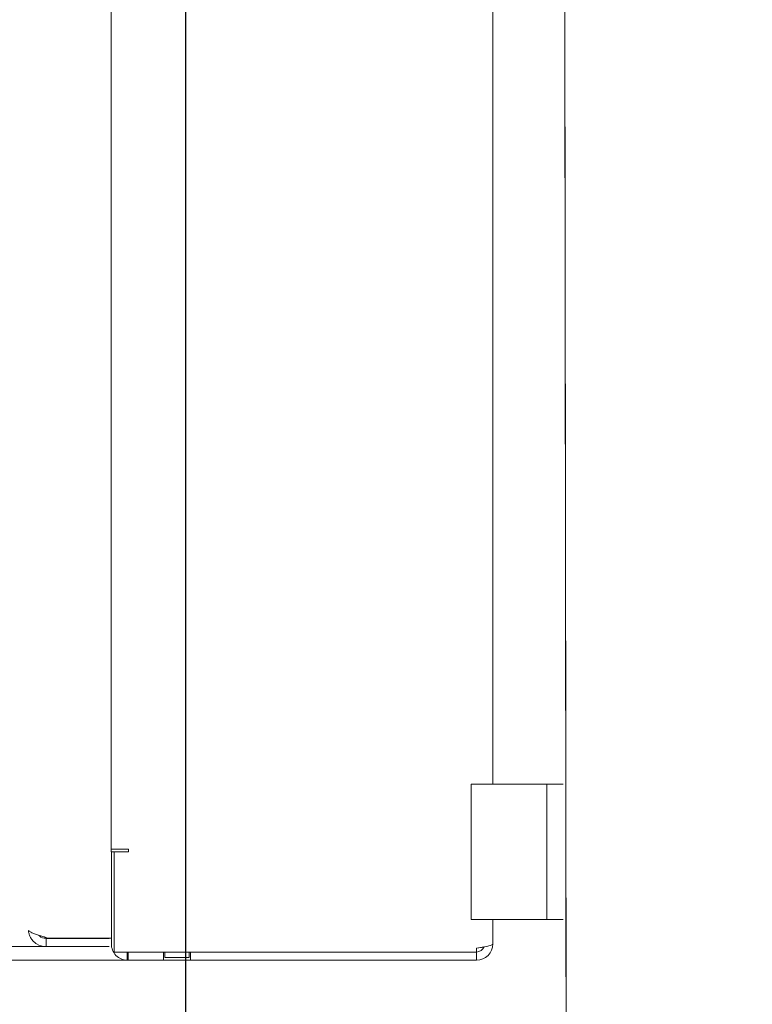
# Model space of a CAD drawing. Header units: millimetres. Extents: x 11681 to 15516, y 25095 to 29743.
# Tile 59 of 96: x 12894 to 12908, y 27865 to 27883. Entities that reach past the tile are written whole.
import ezdxf
from ezdxf.lldxf.tags import DXFTag

# ---------------------------------------------------------------- set-up
doc = ezdxf.new("R2010")
doc.units = ezdxf.units.MM
doc.linetypes.add('Wipeout_Contour', pattern=[100, 0, -100])
doc.layers.add('00 - nowa technologia myjni_Nr_pióra__95', color=7, linetype='Continuous', lineweight=20, true_color=0x7c7c7c)
doc.layers.add('420-K Ściany_Nr_pióra__95', color=7, linetype='Continuous', lineweight=13, true_color=0x7c7c7c)
doc.layers.add('420-K Ściany', color=7, linetype='Continuous')
doc.layers.add('IS_Zimna_woda', color=5, linetype='SOLID', lineweight=30)
doc.layers.add('XREF', color=8, linetype='Continuous', lineweight=9)
tags = doc.linetypes.add('SOLID', pattern=[10, 10, 0]).pattern_tags.tags
tags[6:7] = [DXFTag(74, 4), DXFTag(75, 0), DXFTag(340, '0'), DXFTag(46, 0.0), DXFTag(50, 0.0), DXFTag(44, 0.0), DXFTag(45, 0.0)]
tags[4:5] = [DXFTag(74, 4), DXFTag(75, 0), DXFTag(340, '0'), DXFTag(46, 0.0), DXFTag(50, 0.0), DXFTag(44, 0.0), DXFTag(45, 0.0)]

# ---------------------------------------------------------------- blocks, each defined once
blk = doc.blocks.new('parter 2025.10.15')
at = {"layer": '00 - nowa technologia myjni_Nr_pióra__95', "color": 8, "linetype": 'Continuous', "lineweight": 5}
for p, q in [((613.635, 2477.003), (613.635, 2517.003)), ((620.691, 2478.253), (620.691, 2515.753)), ((620.491, 2478.253), (620.291, 2478.253)), ((620.291, 2475.753), (620.291, 2478.253)), ((620.491, 2478.253), (621.641, 2478.253)), ((621.641, 2478.253), (621.691, 2478.253)), ((621.691, 2478.253), (621.691, 2477.793)), ((621.991, 2478.253), (621.691, 2478.253)), ((621.691, 2477.345), (621.691, 2477.793)), ((621.691, 2477.345), (621.691, 2476.66)), ((613.954, 2477.053), (613.635, 2477.053)), ((613.639, 2475.303), (613.639, 2477.003)), ((613.639, 2477.003), (613.691, 2477.003)), ((613.691, 2475.153), (613.691, 2477.003)), ((613.954, 2477.003), (613.691, 2477.003)), ((613.954, 2477.053), (613.954, 2477.003)), ((621.691, 2476.213), (621.691, 2476.66)), ((621.691, 2476.213), (621.691, 2475.753)), ((620.491, 2475.753), (620.291, 2475.753)), ((620.491, 2475.753), (621.641, 2475.753)), ((620.657, 2475.753), (620.591, 2475.753)), ((620.691, 2475.303), (620.691, 2475.753)), ((621.641, 2475.753), (621.691, 2475.753)), ((621.691, 2475.753), (621.991, 2475.753)), ((612.335, 2475.45), (612.288, 2475.465)), ((612.39, 2475.434), (612.335, 2475.45)), ((612.398, 2475.431), (612.39, 2475.434)), ((612.467, 2475.41), (612.398, 2475.431)), ((612.433, 2475.41), (612.398, 2475.431)), ((612.398, 2475.431), (612.398, 2475.431)), ((604.624, 2475.253), (612.431, 2475.253)), ((612.431, 2475.253), (612.431, 2475.403)), ((612.431, 2475.403), (613.599, 2475.403)), ((612.431, 2475.253), (613.599, 2475.253)), ((612.467, 2475.41), (612.433, 2475.41)), ((612.467, 2475.41), (613.635, 2475.41)), ((620.391, 2475.153), (613.691, 2475.153)), ((613.931, 2475.153), (613.931, 2475.003)), ((613.947, 2475.153), (613.947, 2475.003)), ((614.241, 2475.153), (614.629, 2475.153)), ((614.604, 2475.003), (614.604, 2475.153)), ((614.629, 2475.053), (614.629, 2475.153)), ((615.08, 2475.153), (615.13, 2475.153)), ((615.08, 2475.153), (615.08, 2475.053)), ((615.104, 2475.153), (615.104, 2475.003)), ((620.391, 2475.224), (620.391, 2475.153)), ((620.391, 2475.153), (620.391, 2475.003)), ((606.051, 2475.003), (613.931, 2475.003)), ((613.947, 2475.003), (613.931, 2475.003)), ((613.947, 2475.003), (614.604, 2475.003)), ((615.104, 2475.003), (614.604, 2475.003)), ((615.08, 2475.053), (614.629, 2475.053)), ((615.104, 2475.003), (620.391, 2475.003))]:
    blk.add_line(p, q, dxfattribs=at)
for points in [[(612.154, 2475.518), (612.118, 2475.541), (612.106, 2475.553)], [(620.391, 2475.224), (620.485, 2475.239), (620.601, 2475.263), (620.659, 2475.279), (620.684, 2475.292), (620.69, 2475.299), (620.691, 2475.303)]]:
    blk.add_lwpolyline(points, dxfattribs=at)
for centre, radius, start, end in [((612.42, 2475.575), 0.315, 184.0052, 195.584), ((612.426, 2475.576), 0.32, 195.5746, 206.3514), ((612.429, 2475.578), 0.324, 206.352, 218.4102), ((612.427, 2476.059), 0.606, 243.1521, 249.9627), ((612.778, 2476.986), 1.597, 249.5283, 252.1354), ((612.428, 2475.583), 0.179, 222.0584, 228.2888), ((612.431, 2475.587), 0.184, 228.4128, 270.0878), ((612.431, 2475.579), 0.326, 218.4081, 226.444), ((612.431, 2475.58), 0.327, 226.4408, 237.6843), ((612.431, 2475.579), 0.327, 237.6708, 269.9923), ((620.391, 2475.303), 0.3, 270, 0), ((619.286, 2481.97), 6.837, 279.3018, 280.4896), ((620.391, 2475.303), 0.15, 270, 338.5139)]:
    blk.add_arc(centre, radius, start, end, dxfattribs=at)
for major_axis, start_param in [((0, 0.3), 1.570796), ((0, 0.15), 3.105074)]:
    blk.add_ellipse((613.931, 2475.303), major_axis=major_axis, ratio=0.973417, start_param=start_param, end_param=3.141593, dxfattribs=at)
at = {"color": 8, "linetype": 'Wipeout_Contour', "lineweight": 5, "ltscale": 20165.322229}
blk.add_wipeout([(621.926, 2570.699), (622.253, 2309.766), (655.253, 2309.766), (655.122, 2413.809), (642.01, 2413.809), (642.01, 2453.809), (655.072, 2453.809), (654.925, 2570.741)], dxfattribs=at).dxf.layer = '420-K Ściany'
at = {"layer": '420-K Ściany_Nr_pióra__95', "color": 8, "linetype": 'Continuous', "lineweight": 5, "flags": 128}
for points in [[(621.926, 2570.699), (622.253, 2309.766)], [(621.926, 2570.699), (625.074, 59.14)]]:
    blk.add_lwpolyline(points, dxfattribs=at)

msp = doc.modelspace()

# ---------------------------------------------------------------- block references
at = {"layer": 'XREF'}
msp.add_blockref('parter 2025.10.15', (12282.339, 25390.784), dxfattribs=at)

# ---------------------------------------------------------------- next in the draw order: linework, layer by layer
at = {"layer": 'IS_Zimna_woda', "ltscale": 10}
msp.add_lwpolyline([(12897.355, 25496.048), (12897.355, 28392.435)], dxfattribs=at)

doc.saveas('drawing.dxf')
